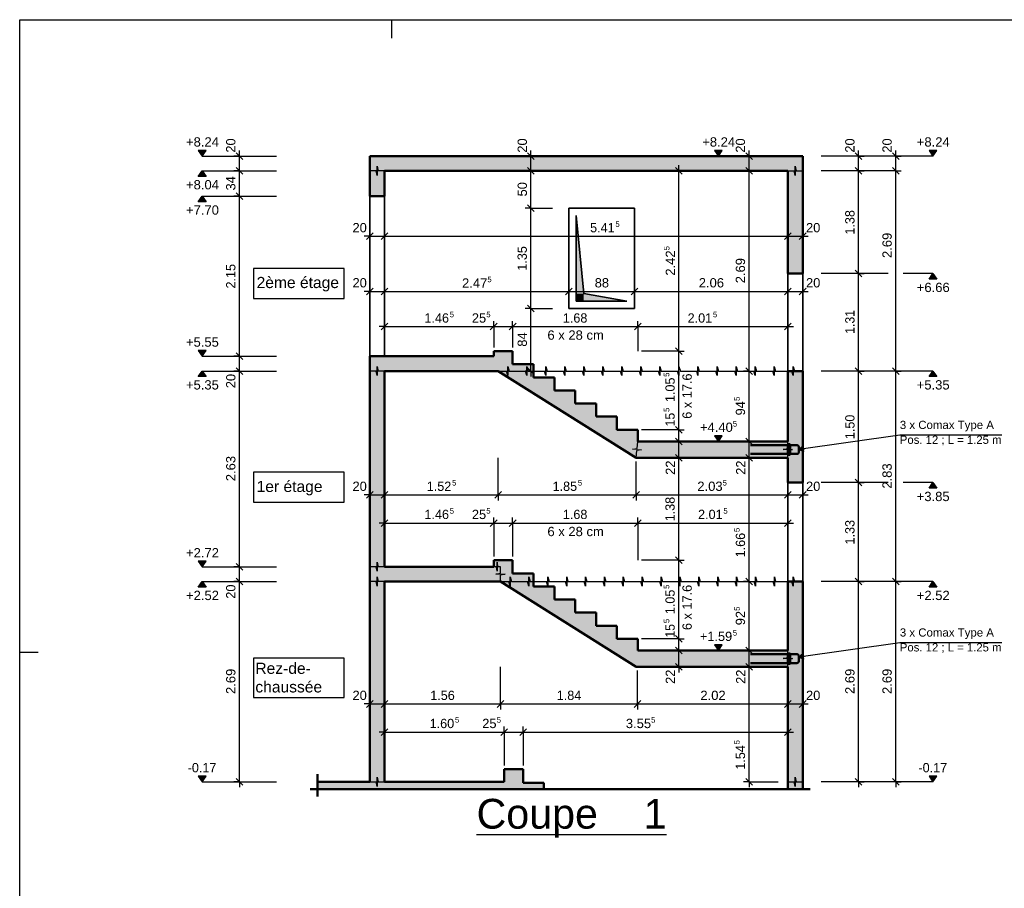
# Model space of a CAD drawing. Header units: centimetres. Extents: x 0 to 47000, y -23350 to 0.
# Tile 2 of 7: x 0 to 13224, y -11675 to 0. Entities that reach past the tile are written whole.
import ezdxf

# ---------------------------------------------------------------- set-up
doc = ezdxf.new("R2010")
doc.units = ezdxf.units.CM
doc.header["$LTSCALE"] = 100
doc.linetypes.add('AUSGEZOGEN', pattern=[0])
for name, color, linetype, lineweight in [('Béton coupé', 117, 'AUSGEZOGEN', 50), ('Béton en vue', 117, 'AUSGEZOGEN', 35), ('Cotations coupes', 7, 'AUSGEZOGEN', 25), ('Joints de bétonnage', 7, 'AUSGEZOGEN', 25), ('Standard', 7, 'AUSGEZOGEN', 13), ('Surface hachurée', 7, 'AUSGEZOGEN', 25), ('Symboles réservations', 117, 'AUSGEZOGEN', 35), ('Texte coupe', 7, 'AUSGEZOGEN', 25), ('Éléments incorporés mur', 5, 'AUSGEZOGEN', 35)]:
    doc.layers.add(name, color=color, linetype=linetype, lineweight=lineweight)
doc.styles.add('ARIAL', font='arial.ttf')

msp = doc.modelspace()

# ---------------------------------------------------------------- hatches: boundary and pattern name
at = {"layer": 'Cotations coupes', "linetype": 'AUSGEZOGEN', "lineweight": 25, "transparency": 33554687}
for color, points in [(7, [(2503, -1757), (2398, -1757), (2451, -1832)]), (7, [(9436, -1757), (9331, -1757), (9384, -1832)]), (7, [(12318, -1757), (12213, -1757), (12266, -1832)]), (7, [(2503, -4447), (2398, -4447), (2451, -4522)]), (7, [(9436, -5592), (9331, -5592), (9384, -5667)]), (5, [(10520, -5734), (10466, -5777), (10530, -5803)]), (7, [(2503, -7277), (2398, -7277), (2451, -7352)]), (7, [(9436, -8402), (9331, -8402), (9384, -8477)]), (5, [(10520, -8524), (10466, -8567), (10530, -8593)]), (7, [(2503, -10167), (2398, -10167), (2451, -10242)]), (7, [(12318, -10167), (12213, -10167), (12266, -10242)])]:
    msp.add_hatch(color=color, dxfattribs=at).paths.add_polyline_path(points)
for points in [[(2503, -2107), (2398, -2107), (2451, -2032)], [(2503, -2447), (2398, -2447), (2451, -2372)], [(12318, -3487), (12213, -3487), (12266, -3412)], [(2503, -4797), (2398, -4797), (2451, -4722)], [(12318, -4797), (12213, -4797), (12266, -4722)], [(12318, -6297), (12213, -6297), (12266, -6222)], [(2503, -7627), (2398, -7627), (2451, -7552)], [(12318, -7627), (12213, -7627), (12266, -7552)]]:
    msp.add_hatch(color=7, dxfattribs=at).paths.add_polyline_path(points, flags=16)
at = {"layer": 'Surface hachurée', "linetype": 'AUSGEZOGEN', "lineweight": 25, "transparency": 33554687}
h = msp.add_hatch(color=91, dxfattribs=at)
h.paths.add_polyline_path([(4701, -2032), (10316, -2032), (10316, -3412), (10516, -3412), (10516, -1832), (4701, -1832)])
h.paths.add_polyline_path([(10516, -4722), (10316, -4722), (10316, -6222), (10516, -6222)])
for points in [[(4701, -2372), (4901, -2372), (4901, -2032), (4701, -2032)], [(8301, -5511), (8021, -5511), (8021, -5335), (7741, -5335), (7741, -5159), (7461, -5159), (7461, -4983), (7181, -4983), (7181, -4807), (6901, -4807), (6901, -4631), (6621, -4631), (6621, -4455), (6366, -4455), (6366, -4522), (4701, -4522), (4701, -4722), (6427, -4722), (8281, -5887), (10316, -5887), (10316, -5667), (8301, -5667)], [(4701, -4722), (4701, -7352), (4901, -7352), (4901, -4722)], [(6366, -7352), (4701, -7352), (4701, -7552), (6459, -7552), (8281, -8697), (10316, -8697), (10316, -8477), (8301, -8477), (8301, -8321), (8021, -8321), (8021, -8145), (7741, -8145), (7741, -7969), (7461, -7969), (7461, -7793), (7181, -7793), (7181, -7617), (6901, -7617), (6901, -7441), (6621, -7441), (6621, -7265), (6366, -7265)], [(4001, -10242), (4001, -10342), (7041, -10342), (7041, -10257), (6761, -10257), (6761, -10075), (6506, -10075), (6506, -10242), (4901, -10242), (4901, -7552), (4701, -7552), (4701, -10242)], [(10316, -7552), (10316, -10342), (10516, -10342), (10516, -7552)]]:
    msp.add_hatch(color=91, dxfattribs=at).paths.add_polyline_path(points)
at = {"layer": 'Symboles réservations', "linetype": 'AUSGEZOGEN', "lineweight": 35, "transparency": 33554687}
for points in [[(7476, -2632), (7476, -3682), (7576, -3682)], [(7576, -3682), (7476, -3682), (7476, -3782), (7576, -3782)], [(7576, -3682), (7576, -3782), (8156, -3782)]]:
    msp.add_hatch(color=7, dxfattribs=at).paths.add_polyline_path(points)

# ---------------------------------------------------------------- linework, layer by layer
at = {"layer": 'Béton coupé', "color": 7, "linetype": 'AUSGEZOGEN', "lineweight": 50, "transparency": 33554687}
for p, q in [((8651, -1832), (4701, -1832)), ((4701, -1832), (4701, -2032)), ((10516, -1832), (8651, -1832)), ((10516, -1832), (10316, -1832)), ((10516, -3412), (10516, -1832)), ((10516, -2032), (10516, -1832)), ((4701, -2032), (4701, -2372)), ((4901, -2032), (8451, -2032)), ((4901, -2372), (4901, -2032)), ((8451, -2032), (10316, -2032)), ((10316, -2032), (10316, -3412)), ((4701, -2372), (4901, -2372)), ((10316, -3412), (10516, -3412)), ((6621, -4455), (6366, -4455)), ((6366, -4455), (6366, -4522)), ((6621, -4631), (6621, -4455)), ((4701, -4522), (4701, -4722)), ((6366, -4522), (4701, -4522)), ((4701, -4722), (4701, -7352)), ((4901, -7352), (4901, -4722)), ((4901, -4722), (6427, -4722)), ((6427, -4722), (8281, -5887)), ((6901, -4631), (6621, -4631)), ((6901, -4807), (6901, -4631)), ((10316, -4722), (10316, -5667)), ((10316, -4722), (10516, -4722)), ((10516, -6222), (10516, -4722)), ((7181, -4807), (6901, -4807)), ((7181, -4983), (7181, -4807)), ((7461, -4983), (7181, -4983)), ((7461, -5159), (7461, -4983)), ((7741, -5159), (7461, -5159)), ((7741, -5335), (7741, -5159)), ((8021, -5335), (7741, -5335)), ((8021, -5511), (8021, -5335)), ((8301, -5511), (8021, -5511)), ((8301, -5667), (8301, -5511)), ((10316, -5667), (8301, -5667)), ((8281, -5887), (10316, -5887)), ((10316, -5887), (10316, -6222)), ((10316, -6222), (10516, -6222)), ((6621, -7265), (6366, -7265)), ((6366, -7265), (6366, -7352)), ((6621, -7441), (6621, -7265)), ((4701, -7352), (4701, -7552)), ((6366, -7352), (4901, -7352)), ((6901, -7441), (6621, -7441)), ((6901, -7617), (6901, -7441)), ((4701, -7552), (4701, -10242)), ((4901, -10242), (4901, -7552)), ((4901, -7552), (6459, -7552)), ((6459, -7552), (8281, -8697)), ((7181, -7617), (6901, -7617)), ((7181, -7793), (7181, -7617)), ((10316, -7552), (10316, -8477)), ((10516, -7552), (10316, -7552)), ((10516, -10242), (10516, -7552)), ((7461, -7793), (7181, -7793)), ((7461, -7969), (7461, -7793)), ((7741, -7969), (7461, -7969)), ((7741, -8145), (7741, -7969)), ((8021, -8145), (7741, -8145)), ((8021, -8321), (8021, -8145)), ((8301, -8321), (8021, -8321)), ((8301, -8477), (8301, -8321)), ((10316, -8477), (8301, -8477)), ((8281, -8697), (10316, -8697)), ((10316, -8697), (10316, -10242)), ((4001, -10142), (4001, -10442)), ((6506, -10075), (6506, -10242)), ((6761, -10075), (6506, -10075)), ((6761, -10257), (6761, -10075)), ((4701, -10242), (4001, -10242)), ((6506, -10242), (4901, -10242)), ((7041, -10257), (6761, -10257)), ((7041, -10342), (7041, -10257)), ((10316, -10242), (10316, -10342)), ((10516, -10342), (10516, -10242)), ((3901, -10342), (10616, -10342)), ((6792, -10492), (6792, -10492)), ((6792, -10492), (6792, -10492))]:
    msp.add_line(p, q, dxfattribs=at)
at = {"layer": 'Béton en vue', "color": 7, "linetype": 'AUSGEZOGEN', "lineweight": 35, "transparency": 33554687}
for p, q in [((4701, -2372), (4701, -4522)), ((4901, -2372), (4901, -4522)), ((8256, -2532), (7376, -2532)), ((7376, -2532), (7376, -3882)), ((8256, -3882), (8256, -2532)), ((10316, -3412), (10316, -4722)), ((10516, -4722), (10516, -3412)), ((7376, -3882), (8256, -3882)), ((10316, -6222), (10316, -7552)), ((10516, -7552), (10516, -6222))]:
    msp.add_line(p, q, dxfattribs=at)
at = {"layer": 'Cotations coupes', "color": 7, "linetype": 'AUSGEZOGEN', "lineweight": 25, "transparency": 33554687}
for p, q in [((2503, -1757), (2398, -1757)), ((2398, -1757), (2451, -1832)), ((2451, -1832), (2503, -1757)), ((2451, -1832), (2951, -1832)), ((2951, -1832), (2876, -1832)), ((2996, -1877), (2906, -1787)), ((2951, -1832), (2951, -1757)), ((2951, -1832), (3026, -1832)), ((2951, -1832), (3451, -1832)), ((2951, -2032), (2951, -1832)), ((6866, -1832), (6791, -1832)), ((6911, -1877), (6821, -1787)), ((6866, -1832), (6866, -1757)), ((6866, -1832), (6941, -1832)), ((6866, -2032), (6866, -1832)), ((9436, -1757), (9331, -1757)), ((9331, -1757), (9384, -1832)), ((9384, -1832), (9436, -1757)), ((9797, -1832), (9722, -1832)), ((9842, -1877), (9752, -1787)), ((9797, -1832), (9797, -1757)), ((9797, -1832), (9872, -1832)), ((9797, -2032), (9797, -1832)), ((11266, -1832), (11191, -1832)), ((11311, -1877), (11221, -1787)), ((11266, -1832), (11266, -1757)), ((11266, -1832), (11341, -1832)), ((11266, -2032), (11266, -1832)), ((11766, -1832), (11691, -1832)), ((11811, -1877), (11721, -1787)), ((11766, -1832), (11766, -1757)), ((11766, -1832), (11841, -1832)), ((11766, -2032), (11766, -1832)), ((12318, -1757), (12213, -1757)), ((12213, -1757), (12266, -1832)), ((12266, -1832), (12318, -1757)), ((8851, -2032), (8851, -1957)), ((2398, -2107), (2451, -2032)), ((2503, -2107), (2398, -2107)), ((2451, -2032), (2503, -2107)), ((2451, -2032), (2951, -2032)), ((2951, -2032), (2876, -2032)), ((2996, -2077), (2906, -1987)), ((2951, -2032), (3026, -2032)), ((2951, -2032), (3451, -2032)), ((2951, -2372), (2951, -2032)), ((6866, -2032), (6791, -2032)), ((6911, -2077), (6821, -1987)), ((6866, -2032), (6941, -2032)), ((6866, -2532), (6866, -2032)), ((8851, -2032), (8776, -2032)), ((8896, -2077), (8806, -1987)), ((8851, -2032), (8926, -2032)), ((8851, -4455), (8851, -2032)), ((9797, -2032), (9722, -2032)), ((9842, -2077), (9752, -1987)), ((9797, -2032), (9872, -2032)), ((9797, -4722), (9797, -2032)), ((11266, -2032), (11191, -2032)), ((11311, -2077), (11221, -1987)), ((11266, -2032), (11341, -2032)), ((11266, -3412), (11266, -2032)), ((11766, -2032), (11691, -2032)), ((11811, -2077), (11721, -1987)), ((11766, -2032), (11841, -2032)), ((11766, -4722), (11766, -2032)), ((2398, -2447), (2451, -2372)), ((2451, -2372), (2503, -2447)), ((2451, -2372), (2951, -2372)), ((2951, -2372), (2876, -2372)), ((2996, -2417), (2906, -2327)), ((2951, -2372), (3026, -2372)), ((2951, -2372), (3451, -2372)), ((2951, -4522), (2951, -2372)), ((2503, -2447), (2398, -2447)), ((6911, -2577), (6821, -2487)), ((6866, -2532), (6791, -2532)), ((6866, -2532), (6941, -2532)), ((6866, -2532), (7156, -2532)), ((6866, -3882), (6866, -2532)), ((4656, -2956), (4746, -2866)), ((4701, -2911), (4701, -2836)), ((4856, -2956), (4946, -2866)), ((4901, -2911), (4901, -2836)), ((10271, -2956), (10361, -2866)), ((10316, -2911), (10316, -2836)), ((10471, -2956), (10561, -2866)), ((10516, -2911), (10516, -2836)), ((4701, -2911), (4626, -2911)), ((4701, -2911), (4701, -2986)), ((4701, -2911), (4901, -2911)), ((4901, -2911), (4901, -2986)), ((4901, -2911), (10316, -2911)), ((10316, -2911), (10316, -2986)), ((10316, -2911), (10516, -2911)), ((10516, -2911), (10516, -2986)), ((10516, -2911), (10591, -2911)), ((11266, -3412), (11191, -3412)), ((11311, -3457), (11221, -3367)), ((11666, -3412), (11266, -3412)), ((11266, -3412), (11341, -3412)), ((11266, -4722), (11266, -3412)), ((12213, -3487), (12266, -3412)), ((12266, -3412), (12318, -3487)), ((12318, -3487), (12213, -3487)), ((4701, -3652), (4626, -3652)), ((4656, -3697), (4746, -3607)), ((4701, -3652), (4701, -3577)), ((4701, -3652), (4701, -3727)), ((4701, -3652), (4901, -3652)), ((4856, -3697), (4946, -3607)), ((4901, -3652), (4901, -3577)), ((4901, -3652), (4901, -3727)), ((4901, -3652), (7376, -3652)), ((7331, -3697), (7421, -3607)), ((7376, -3652), (7376, -3577)), ((7376, -3652), (7376, -3727)), ((7376, -3652), (8256, -3652)), ((8211, -3697), (8301, -3607)), ((8256, -3652), (8256, -3577)), ((8256, -3652), (8256, -3727)), ((8256, -3652), (10316, -3652)), ((10271, -3697), (10361, -3607)), ((10316, -3652), (10316, -3577)), ((10316, -3652), (10316, -3727)), ((10316, -3652), (10516, -3652)), ((10471, -3697), (10561, -3607)), ((10516, -3652), (10516, -3577)), ((10516, -3652), (10516, -3727)), ((10516, -3652), (10591, -3652)), ((6866, -3882), (6791, -3882)), ((6911, -3927), (6821, -3837)), ((6866, -3882), (6941, -3882)), ((6866, -3882), (7156, -3882)), ((6866, -4722), (6866, -3882)), ((4856, -4170), (4946, -4080)), ((4901, -4125), (4901, -4050)), ((6321, -4170), (6411, -4080)), ((6366, -4125), (6366, -4050)), ((6576, -4170), (6666, -4080)), ((6621, -4125), (6621, -4050)), ((8256, -4170), (8346, -4080)), ((8301, -4125), (8301, -4050)), ((10271, -4170), (10361, -4080)), ((10316, -4125), (10316, -4050)), ((4901, -4125), (4826, -4125)), ((4901, -4125), (4901, -4200)), ((4901, -4125), (4901, -4455)), ((6366, -4125), (6366, -4200)), ((6366, -4125), (6621, -4125)), ((6621, -4125), (6621, -4200)), ((6621, -4125), (8301, -4125)), ((8301, -4125), (8301, -4200)), ((8301, -4125), (8301, -4455)), ((8301, -4125), (10316, -4125)), ((10316, -4125), (10316, -4200)), ((10316, -4125), (10316, -4675)), ((10316, -4125), (10391, -4125)), ((2503, -4447), (2398, -4447)), ((2398, -4447), (2451, -4522)), ((2451, -4522), (2503, -4447)), ((2996, -4567), (2906, -4477)), ((8851, -4455), (8776, -4455)), ((8896, -4500), (8806, -4410)), ((8851, -4455), (8926, -4455)), ((8851, -5511), (8851, -4455)), ((2451, -4522), (2951, -4522)), ((2951, -4522), (2876, -4522)), ((2951, -4522), (3026, -4522)), ((2951, -4522), (3451, -4522)), ((2951, -4722), (2951, -4522)), ((2398, -4797), (2451, -4722)), ((2451, -4722), (2503, -4797)), ((2451, -4722), (2951, -4722)), ((2951, -4722), (2876, -4722)), ((2996, -4767), (2906, -4677)), ((2951, -4722), (3026, -4722)), ((2951, -4722), (3451, -4722)), ((2951, -7352), (2951, -4722)), ((6866, -4722), (6791, -4722)), ((6911, -4767), (6821, -4677)), ((6866, -4722), (6941, -4722)), ((6866, -4722), (6866, -4797)), ((9797, -4722), (9722, -4722)), ((9842, -4767), (9752, -4677)), ((9797, -4722), (9872, -4722)), ((9797, -4722), (10187, -4722)), ((9797, -5667), (9797, -4722)), ((11266, -4722), (11191, -4722)), ((11311, -4767), (11221, -4677)), ((11666, -4722), (11266, -4722)), ((11266, -4722), (11341, -4722)), ((11266, -6222), (11266, -4722)), ((11766, -4722), (11691, -4722)), ((11811, -4767), (11721, -4677)), ((11766, -4722), (11841, -4722)), ((11766, -7552), (11766, -4722)), ((12213, -4797), (12266, -4722)), ((12266, -4722), (12318, -4797)), ((2503, -4797), (2398, -4797)), ((12318, -4797), (12213, -4797)), ((8851, -5511), (8776, -5511)), ((8896, -5556), (8806, -5466)), ((8851, -5511), (8926, -5511)), ((8851, -5667), (8851, -5511)), ((8851, -5667), (8776, -5667)), ((8896, -5712), (8806, -5622)), ((8851, -5667), (8926, -5667)), ((8851, -5887), (8851, -5667)), ((9436, -5592), (9331, -5592)), ((9331, -5592), (9384, -5667)), ((9384, -5667), (9436, -5592)), ((9797, -5667), (9722, -5667)), ((9842, -5712), (9752, -5622)), ((9797, -5667), (9872, -5667)), ((9797, -5667), (10187, -5667)), ((9797, -5887), (9797, -5667)), ((8851, -5887), (8776, -5887)), ((8896, -5932), (8806, -5842)), ((8851, -5887), (8926, -5887)), ((8851, -7265), (8851, -5887)), ((9797, -5887), (9722, -5887)), ((9842, -5932), (9752, -5842)), ((9797, -5887), (9872, -5887)), ((9797, -5887), (10187, -5887)), ((9797, -7552), (9797, -5887)), ((11311, -6267), (11221, -6177)), ((4656, -6432), (4746, -6342)), ((4701, -6387), (4701, -6312)), ((4856, -6432), (4946, -6342)), ((4901, -6387), (4901, -6312)), ((6382, -6432), (6472, -6342)), ((6427, -6387), (6427, -6312)), ((8236, -6432), (8326, -6342)), ((8281, -6387), (8281, -6312)), ((10271, -6432), (10361, -6342)), ((10316, -6387), (10316, -6312)), ((10471, -6432), (10561, -6342)), ((10516, -6387), (10516, -6312)), ((11266, -6222), (11191, -6222)), ((11666, -6222), (11266, -6222)), ((11266, -6222), (11341, -6222)), ((11266, -7552), (11266, -6222)), ((12213, -6297), (12266, -6222)), ((12318, -6297), (12213, -6297)), ((12266, -6222), (12318, -6297)), ((4701, -6387), (4626, -6387)), ((4701, -6387), (4701, -6462)), ((4701, -6387), (4901, -6387)), ((4901, -6387), (4901, -6462)), ((4901, -6387), (6427, -6387)), ((6427, -6387), (6427, -6462)), ((6427, -6387), (8281, -6387)), ((8281, -6387), (8281, -6462)), ((8281, -6387), (10316, -6387)), ((10316, -6387), (10316, -6462)), ((10316, -6387), (10516, -6387)), ((10516, -6387), (10516, -6462)), ((10516, -6387), (10591, -6387)), ((4856, -6810), (4946, -6720)), ((4901, -6765), (4901, -6690)), ((6321, -6810), (6411, -6720)), ((6366, -6765), (6366, -6690)), ((6576, -6810), (6666, -6720)), ((6621, -6765), (6621, -6690)), ((8256, -6810), (8346, -6720)), ((8301, -6765), (8301, -6690)), ((10271, -6810), (10361, -6720)), ((10316, -6765), (10316, -6690)), ((4901, -6765), (4826, -6765)), ((4901, -6765), (4901, -6840)), ((4901, -6765), (4901, -7265)), ((6366, -6765), (6366, -6840)), ((6366, -6765), (6621, -6765)), ((6621, -6765), (6621, -6840)), ((6621, -6765), (8301, -6765)), ((8301, -6765), (8301, -6840)), ((8301, -6765), (8301, -7265)), ((8301, -6765), (10316, -6765)), ((10316, -6765), (10316, -6840)), ((10316, -6765), (10316, -7265)), ((10316, -6765), (10391, -6765)), ((8851, -7265), (8776, -7265)), ((8896, -7310), (8806, -7220)), ((8851, -7265), (8926, -7265)), ((2503, -7277), (2398, -7277)), ((2398, -7277), (2451, -7352)), ((2451, -7352), (2503, -7277)), ((2451, -7352), (2951, -7352)), ((2951, -7352), (2876, -7352)), ((2996, -7397), (2906, -7307)), ((2951, -7352), (3026, -7352)), ((2951, -7352), (3451, -7352)), ((2951, -7552), (2951, -7352)), ((2996, -7597), (2906, -7507)), ((9842, -7597), (9752, -7507)), ((11311, -7597), (11221, -7507)), ((11811, -7597), (11721, -7507)), ((2398, -7627), (2451, -7552)), ((2503, -7627), (2398, -7627)), ((2451, -7552), (2503, -7627)), ((2451, -7552), (2951, -7552)), ((2951, -7552), (2876, -7552)), ((2951, -7552), (3026, -7552)), ((2951, -7552), (3451, -7552)), ((2951, -10242), (2951, -7552)), ((9797, -7552), (9722, -7552)), ((9797, -7552), (9872, -7552)), ((9797, -7552), (10187, -7552)), ((9797, -8477), (9797, -7552)), ((11266, -7552), (11191, -7552)), ((11666, -7552), (11266, -7552)), ((11266, -7552), (11341, -7552)), ((11266, -10242), (11266, -7552)), ((11766, -7552), (11691, -7552)), ((11766, -7552), (11841, -7552)), ((11766, -10242), (11766, -7552)), ((12213, -7627), (12266, -7552)), ((12318, -7627), (12213, -7627)), ((12266, -7552), (12318, -7627)), ((8851, -8321), (8776, -8321)), ((8896, -8366), (8806, -8276)), ((8851, -8321), (8926, -8321)), ((8851, -8477), (8851, -8321)), ((8896, -8522), (8806, -8432)), ((9436, -8402), (9331, -8402)), ((9331, -8402), (9384, -8477)), ((9384, -8477), (9436, -8402)), ((9842, -8522), (9752, -8432)), ((8851, -8477), (8776, -8477)), ((8851, -8477), (8926, -8477)), ((8851, -8697), (8851, -8477)), ((9384, -8477), (8884, -8477)), ((9797, -8477), (9722, -8477)), ((9797, -8477), (9872, -8477)), ((9797, -8477), (10187, -8477)), ((9797, -8697), (9797, -8477)), ((8851, -8697), (8776, -8697)), ((8896, -8742), (8806, -8652)), ((8851, -8697), (8926, -8697)), ((8851, -8697), (8851, -8772)), ((9797, -8697), (9722, -8697)), ((9842, -8742), (9752, -8652)), ((9797, -8697), (9872, -8697)), ((9797, -8697), (10187, -8697)), ((9797, -10242), (9797, -8697)), ((4701, -9197), (4701, -9122)), ((4901, -9197), (4901, -9122)), ((6459, -9197), (6459, -9122)), ((8298, -9197), (8298, -9122)), ((10316, -9197), (10316, -9122)), ((10516, -9197), (10516, -9122)), ((4701, -9197), (4626, -9197)), ((4656, -9242), (4746, -9152)), ((4701, -9197), (4701, -9272)), ((4701, -9197), (4901, -9197)), ((4856, -9242), (4946, -9152)), ((4901, -9197), (4901, -9272)), ((4901, -9197), (6459, -9197)), ((6414, -9242), (6504, -9152)), ((6459, -9197), (6459, -9272)), ((6459, -9197), (8298, -9197)), ((8253, -9242), (8343, -9152)), ((8298, -9197), (8298, -9272)), ((8298, -9197), (10316, -9197)), ((10271, -9242), (10361, -9152)), ((10316, -9197), (10316, -9272)), ((10316, -9197), (10516, -9197)), ((10471, -9242), (10561, -9152)), ((10516, -9197), (10516, -9272)), ((10516, -9197), (10591, -9197)), ((4901, -9575), (4901, -9500)), ((6506, -9575), (6506, -9500)), ((6761, -9575), (6761, -9500)), ((10316, -9575), (10316, -9500)), ((4901, -9575), (4826, -9575)), ((4856, -9620), (4946, -9530)), ((4901, -9575), (4901, -9650)), ((4901, -9575), (4901, -10075)), ((4901, -9575), (6506, -9575)), ((6461, -9620), (6551, -9530)), ((6506, -9575), (6506, -9650)), ((6506, -9575), (6506, -10025)), ((6506, -9575), (6761, -9575)), ((6716, -9620), (6806, -9530)), ((6761, -9575), (6761, -9650)), ((6761, -9575), (6761, -10025)), ((6761, -9575), (10316, -9575)), ((10271, -9620), (10361, -9530)), ((10316, -9575), (10316, -9650)), ((10316, -9575), (10316, -10075)), ((10316, -9575), (10391, -9575)), ((2503, -10167), (2398, -10167)), ((2398, -10167), (2451, -10242)), ((2451, -10242), (2503, -10167)), ((12318, -10167), (12213, -10167)), ((12213, -10167), (12266, -10242)), ((12266, -10242), (12318, -10167)), ((2451, -10242), (2951, -10242)), ((2951, -10242), (2876, -10242)), ((2996, -10287), (2906, -10197)), ((2951, -10242), (3026, -10242)), ((2951, -10242), (3451, -10242)), ((2951, -10242), (2951, -10317)), ((9797, -10242), (9722, -10242)), ((9842, -10287), (9752, -10197)), ((9797, -10242), (9872, -10242)), ((9797, -10242), (10187, -10242)), ((9797, -10242), (9797, -10317)), ((11266, -10242), (10766, -10242)), ((11266, -10242), (11191, -10242)), ((11311, -10287), (11221, -10197)), ((11266, -10242), (11341, -10242)), ((11266, -10242), (11266, -10317)), ((11766, -10242), (11266, -10242)), ((11766, -10242), (11691, -10242)), ((11811, -10287), (11721, -10197)), ((12266, -10242), (11766, -10242)), ((11766, -10242), (11841, -10242)), ((11766, -10242), (11766, -10317))]:
    msp.add_line(p, q, dxfattribs=at)
at = {"layer": 'Cotations coupes', "color": 5, "linetype": 'AUSGEZOGEN', "lineweight": 25, "transparency": 33554687}
for p, q in [((11823, -5585), (10466, -5777)), ((13193, -5585), (11823, -5585)), ((10520, -5734), (10466, -5777)), ((10466, -5777), (10530, -5803)), ((10530, -5803), (10520, -5734)), ((10525, -5768), (10540, -5766)), ((11823, -8375), (10466, -8567)), ((13193, -8375), (11823, -8375)), ((10520, -8524), (10466, -8567)), ((10466, -8567), (10530, -8593)), ((10530, -8593), (10520, -8524)), ((10525, -8558), (10540, -8556))]:
    msp.add_line(p, q, dxfattribs=at)
at = {"layer": 'Cotations coupes', "color": 7, "linetype": 'AUSGEZOGEN', "lineweight": 25, "transparency": 33554687}
for points in [[(9797, -1832), (9765, -1832), (9765, -1832), (8777, -1832)], [(9384, -1832), (9148, -1832), (9148, -1832), (8884, -1832)], [(11266, -1832), (11235, -1832), (11235, -1832), (10766, -1832)], [(11766, -1832), (11735, -1832), (11735, -1832), (11266, -1832)], [(12266, -1832), (12031, -1832), (12031, -1832), (11766, -1832)], [(9797, -2032), (9765, -2032), (9765, -2032), (8777, -2032)], [(10316, -3652), (10316, -3621), (10316, -3621), (10316, -2032)], [(10516, -3652), (10516, -3621), (10516, -3621), (10516, -2032)], [(11266, -2032), (11235, -2032), (11235, -2032), (10766, -2032)], [(11766, -2032), (11735, -2032), (11735, -2032), (11266, -2032)], [(4701, -3652), (4701, -3621), (4701, -3621), (4701, -3621), (4701, -3621), (4701, -3621), (4701, -3621), (4701, -3619), (4701, -3619), (4701, -3292)], [(4901, -3652), (4901, -3621), (4901, -3621), (4901, -3621), (4901, -3621), (4901, -3621), (4901, -3621), (4901, -3618), (4901, -3618), (4901, -3292)], [(3141, -3747), (4358, -3747), (4358, -3344), (3141, -3344), (3141, -3747)], [(11266, -3412), (11235, -3412), (11235, -3412), (11235, -3412), (11235, -3412), (10766, -3412)], [(12266, -3412), (12035, -3412), (12035, -3412), (11866, -3412)], [(4901, -4125), (5723, -4125), (5723, -4125), (6366, -4125)], [(6366, -4125), (6366, -4222), (6366, -4222), (6366, -4405)], [(6621, -4125), (6621, -4259), (6621, -4259), (6621, -4405)], [(8851, -4455), (8813, -4455), (8813, -4455), (8351, -4455)], [(11266, -4722), (11235, -4722), (11235, -4722), (11235, -4722), (11235, -4722), (11235, -4722), (11235, -4722), (10766, -4722)], [(11766, -4722), (11735, -4722), (11735, -4722), (11735, -4722), (11735, -4722), (11266, -4722)], [(12266, -4722), (12038, -4722), (12038, -4722), (12034, -4722), (12034, -4722), (11766, -4722)], [(8851, -5511), (8815, -5511), (8815, -5511), (8813, -5511), (8813, -5511), (8812, -5511), (8812, -5511), (8351, -5511)], [(8851, -5667), (8815, -5667), (8815, -5667), (8813, -5667), (8813, -5667), (8812, -5667), (8812, -5667), (8351, -5667)], [(9384, -5667), (9134, -5667), (9134, -5667), (9124, -5667), (9124, -5667), (8884, -5667)], [(4701, -6387), (4701, -6356), (4701, -6356), (4701, -6355), (4701, -6355), (4701, -6355), (4701, -6355), (4701, -6354), (4701, -6354), (4701, -5887)], [(4901, -6387), (4901, -6356), (4901, -6356), (4901, -6355), (4901, -6355), (4901, -6354), (4901, -6354), (4901, -6352), (4901, -6352), (4901, -5887)], [(6427, -6387), (6427, -6356), (6427, -6356), (6427, -6352), (6427, -6352), (6427, -6350), (6427, -6350), (6427, -5887)], [(8281, -6387), (8281, -6356), (8281, -6356), (8281, -6349), (8281, -6349), (8281, -5937)], [(8851, -5887), (8815, -5887), (8815, -5887), (8814, -5887), (8814, -5887), (8813, -5887), (8813, -5887), (8351, -5887)], [(10316, -6387), (10316, -6356), (10316, -6356), (10316, -5887)], [(10516, -6387), (10516, -6356), (10516, -6356), (10516, -5887)], [(3141, -6484), (4358, -6484), (4358, -6081), (3141, -6081), (3141, -6484)], [(11266, -6222), (11235, -6222), (11235, -6222), (11235, -6222), (11235, -6222), (11235, -6222), (11235, -6222), (11235, -6222), (11235, -6222), (10766, -6222)], [(12266, -6222), (12042, -6222), (12042, -6222), (12039, -6222), (12039, -6222), (12035, -6222), (12035, -6222), (11866, -6222)], [(4901, -6765), (5723, -6765), (5723, -6765), (6366, -6765)], [(6366, -6765), (6366, -6862), (6366, -6862), (6366, -7215)], [(6621, -6765), (6621, -6899), (6621, -6899), (6621, -7215)], [(8851, -7265), (8820, -7265), (8820, -7265), (8820, -7265), (8820, -7265), (8817, -7265), (8817, -7265), (8816, -7265), (8816, -7265), (8816, -7265), (8816, -7265), (8351, -7265)], [(8851, -8321), (8851, -8311), (8851, -8311), (8851, -7265)], [(11266, -7552), (11235, -7552), (11235, -7552), (11235, -7552), (11235, -7552), (11235, -7552), (11235, -7552), (11235, -7552), (11235, -7552), (11235, -7552), (11235, -7552), (10766, -7552)], [(11766, -7552), (11735, -7552), (11735, -7552), (11735, -7552), (11735, -7552), (11735, -7552), (11735, -7552), (11266, -7552)], [(12266, -7552), (12045, -7552), (12045, -7552), (12043, -7552), (12043, -7552), (12041, -7552), (12041, -7552), (12036, -7552), (12036, -7552), (11766, -7552)], [(8851, -8321), (8820, -8321), (8820, -8321), (8820, -8321), (8820, -8321), (8819, -8321), (8819, -8321), (8818, -8321), (8818, -8321), (8818, -8321), (8818, -8321), (8815, -8321), (8815, -8321), (8812, -8321), (8812, -8321), (8351, -8321)], [(3141, -9108), (4358, -9108), (4358, -8582), (3141, -8582), (3141, -9108)], [(8851, -8477), (8850, -8477), (8850, -8477), (8820, -8477), (8820, -8477), (8820, -8477), (8820, -8477), (8819, -8477), (8819, -8477), (8819, -8477), (8819, -8477), (8819, -8477), (8819, -8477), (8816, -8477), (8816, -8477), (8814, -8477), (8814, -8477), (8414, -8477), (8414, -8477), (8351, -8477)], [(4701, -9197), (4701, -9166), (4701, -9166), (4701, -9166), (4701, -9166), (4701, -9166), (4701, -9166), (4701, -9166), (4701, -9166), (4701, -8697)], [(4901, -9197), (4901, -9166), (4901, -9166), (4901, -9166), (4901, -9166), (4901, -9166), (4901, -9166), (4901, -9166), (4901, -9166), (4901, -8697)], [(6459, -9197), (6459, -9166), (6459, -9166), (6459, -9166), (6459, -9166), (6459, -9166), (6459, -9166), (6459, -8697)], [(10316, -9197), (10316, -9166), (10316, -9166), (10316, -8697)], [(10516, -9197), (10516, -9166), (10516, -9166), (10516, -8697)], [(8298, -9197), (8298, -9166), (8298, -9166), (8298, -9166), (8298, -9166), (8298, -8747)]]:
    msp.add_lwpolyline(points, dxfattribs=at)
at = {"layer": 'Joints de bétonnage', "color": 7, "linetype": 'AUSGEZOGEN', "lineweight": 25, "transparency": 33554687}
for p, q in [((4801, -2032), (4801, -1969)), ((4801, -1969), (4815, -2032)), ((10416, -2032), (10416, -1969)), ((10416, -1969), (10430, -2032)), ((4787, -2032), (4701, -2032)), ((4801, -2094), (4787, -2032)), ((4801, -2032), (4801, -2094)), ((4901, -2032), (4815, -2032)), ((10316, -2032), (10402, -2032)), ((10416, -2094), (10402, -2032)), ((10416, -2032), (10416, -2094)), ((10430, -2032), (10516, -2032)), ((4787, -4722), (4701, -4722)), ((4801, -4784), (4787, -4722)), ((4801, -4722), (4801, -4659)), ((4801, -4659), (4815, -4722)), ((4801, -4722), (4801, -4784)), ((4901, -4722), (4815, -4722)), ((6427, -4722), (6537, -4722)), ((6555, -4784), (6537, -4722)), ((6555, -4722), (6555, -4659)), ((6555, -4659), (6573, -4722)), ((6555, -4722), (6555, -4784)), ((6573, -4722), (6683, -4722)), ((6683, -4722), (6793, -4722)), ((6811, -4784), (6793, -4722)), ((6811, -4722), (6811, -4659)), ((6811, -4659), (6829, -4722)), ((6811, -4722), (6811, -4784)), ((6829, -4722), (6938, -4722)), ((6938, -4722), (7048, -4722)), ((7066, -4784), (7048, -4722)), ((7066, -4722), (7066, -4659)), ((7066, -4659), (7084, -4722)), ((7066, -4722), (7066, -4784)), ((7084, -4722), (7194, -4722)), ((7194, -4722), (7304, -4722)), ((7322, -4784), (7304, -4722)), ((7322, -4722), (7322, -4659)), ((7322, -4659), (7340, -4722)), ((7322, -4722), (7322, -4784)), ((7340, -4722), (7449, -4722)), ((7449, -4722), (7559, -4722)), ((7577, -4784), (7559, -4722)), ((7577, -4722), (7577, -4659)), ((7577, -4659), (7595, -4722)), ((7577, -4722), (7577, -4784)), ((7595, -4722), (7705, -4722)), ((7705, -4722), (7815, -4722)), ((7833, -4784), (7815, -4722)), ((7833, -4722), (7833, -4659)), ((7833, -4659), (7851, -4722)), ((7833, -4722), (7833, -4784)), ((7851, -4722), (7961, -4722)), ((7961, -4722), (8070, -4722)), ((8088, -4784), (8070, -4722)), ((8088, -4722), (8088, -4659)), ((8088, -4659), (8106, -4722)), ((8088, -4722), (8088, -4784)), ((8106, -4722), (8216, -4722)), ((8216, -4722), (8326, -4722)), ((8344, -4784), (8326, -4722)), ((8344, -4722), (8344, -4659)), ((8344, -4659), (8362, -4722)), ((8344, -4722), (8344, -4784)), ((8362, -4722), (8472, -4722)), ((8472, -4722), (8581, -4722)), ((8599, -4784), (8581, -4722)), ((8599, -4722), (8599, -4659)), ((8599, -4659), (8617, -4722)), ((8599, -4722), (8599, -4784)), ((8617, -4722), (8727, -4722)), ((8727, -4722), (8837, -4722)), ((8855, -4784), (8837, -4722)), ((8855, -4722), (8855, -4659)), ((8855, -4659), (8873, -4722)), ((8855, -4722), (8855, -4784)), ((8873, -4722), (8983, -4722)), ((8983, -4722), (9093, -4722)), ((9110, -4784), (9093, -4722)), ((9110, -4722), (9110, -4659)), ((9110, -4659), (9128, -4722)), ((9110, -4722), (9110, -4784)), ((9128, -4722), (9238, -4722)), ((9238, -4722), (9348, -4722)), ((9366, -4784), (9348, -4722)), ((9366, -4722), (9366, -4659)), ((9366, -4659), (9384, -4722)), ((9366, -4722), (9366, -4784)), ((9384, -4722), (9494, -4722)), ((9494, -4722), (9604, -4722)), ((9621, -4784), (9604, -4722)), ((9621, -4722), (9621, -4659)), ((9621, -4659), (9639, -4722)), ((9621, -4722), (9621, -4784)), ((9639, -4722), (9749, -4722)), ((9749, -4722), (9859, -4722)), ((9877, -4784), (9859, -4722)), ((9877, -4722), (9877, -4659)), ((9877, -4659), (9895, -4722)), ((9877, -4722), (9877, -4784)), ((9895, -4722), (10005, -4722)), ((10005, -4722), (10115, -4722)), ((10133, -4784), (10115, -4722)), ((10133, -4722), (10133, -4659)), ((10133, -4659), (10150, -4722)), ((10133, -4722), (10133, -4784)), ((10150, -4722), (10260, -4722)), ((10260, -4722), (10370, -4722)), ((10388, -4784), (10370, -4722)), ((10388, -4722), (10388, -4659)), ((10388, -4659), (10406, -4722)), ((10388, -4722), (10388, -4784)), ((10406, -4722), (10516, -4722)), ((8292, -5761), (8301, -5667)), ((8301, -5667), (8301, -5667)), ((10316, -5761), (10316, -5667)), ((8229, -5771), (8292, -5761)), ((8291, -5777), (8229, -5771)), ((8281, -5887), (8289, -5792)), ((8353, -5783), (8289, -5792)), ((8291, -5777), (8353, -5783)), ((10253, -5777), (10316, -5761)), ((10316, -5777), (10253, -5777)), ((10316, -5777), (10378, -5777)), ((10378, -5777), (10316, -5792)), ((10316, -5887), (10316, -5792)), ((4787, -7352), (4701, -7352)), ((4801, -7414), (4787, -7352)), ((4801, -7352), (4801, -7289)), ((4801, -7289), (4815, -7352)), ((4801, -7352), (4801, -7414)), ((4901, -7352), (4815, -7352)), ((6406, -7352), (6366, -7352)), ((6412, -7414), (6406, -7352)), ((6412, -7352), (6412, -7289)), ((6412, -7289), (6419, -7352)), ((6412, -7352), (6412, -7414)), ((6459, -7352), (6419, -7352)), ((6459, -7438), (6459, -7352)), ((4801, -7552), (4801, -7489)), ((4801, -7489), (4815, -7552)), ((6397, -7452), (6459, -7438)), ((6459, -7452), (6397, -7452)), ((6459, -7452), (6522, -7452)), ((6522, -7452), (6459, -7466)), ((6459, -7552), (6459, -7466)), ((6586, -7552), (6586, -7489)), ((6586, -7489), (6604, -7552)), ((6839, -7552), (6839, -7489)), ((6839, -7489), (6857, -7552)), ((7093, -7552), (7093, -7489)), ((7093, -7489), (7111, -7552)), ((7347, -7552), (7347, -7489)), ((7347, -7489), (7364, -7552)), ((7600, -7552), (7600, -7489)), ((7600, -7489), (7618, -7552)), ((7854, -7552), (7854, -7489)), ((7854, -7489), (7871, -7552)), ((8107, -7552), (8107, -7489)), ((8107, -7489), (8125, -7552)), ((8361, -7552), (8361, -7489)), ((8361, -7489), (8378, -7552)), ((8614, -7552), (8614, -7489)), ((8614, -7489), (8632, -7552)), ((8868, -7552), (8868, -7489)), ((8868, -7489), (8886, -7552)), ((9121, -7552), (9121, -7489)), ((9121, -7489), (9139, -7552)), ((9375, -7552), (9375, -7489)), ((9375, -7489), (9393, -7552)), ((9628, -7552), (9628, -7489)), ((9628, -7489), (9646, -7552)), ((9882, -7552), (9882, -7489)), ((9882, -7489), (9900, -7552)), ((10136, -7552), (10136, -7489)), ((10136, -7489), (10153, -7552)), ((10389, -7552), (10389, -7489)), ((10389, -7489), (10407, -7552)), ((4787, -7552), (4701, -7552)), ((4801, -7614), (4787, -7552)), ((4801, -7552), (4801, -7614)), ((4901, -7552), (4815, -7552)), ((6459, -7552), (6568, -7552)), ((6586, -7614), (6568, -7552)), ((6586, -7552), (6586, -7614)), ((6604, -7552), (6713, -7552)), ((6713, -7552), (6822, -7552)), ((6839, -7614), (6822, -7552)), ((6839, -7552), (6839, -7614)), ((6857, -7552), (6966, -7552)), ((6966, -7552), (7075, -7552)), ((7093, -7614), (7075, -7552)), ((7093, -7552), (7093, -7614)), ((7111, -7552), (7220, -7552)), ((7220, -7552), (7329, -7552)), ((7347, -7614), (7329, -7552)), ((7347, -7552), (7347, -7614)), ((7364, -7552), (7473, -7552)), ((7473, -7552), (7582, -7552)), ((7600, -7614), (7582, -7552)), ((7600, -7552), (7600, -7614)), ((7618, -7552), (7727, -7552)), ((7727, -7552), (7836, -7552)), ((7854, -7614), (7836, -7552)), ((7854, -7552), (7854, -7614)), ((7871, -7552), (7980, -7552)), ((7980, -7552), (8089, -7552)), ((8107, -7614), (8089, -7552)), ((8107, -7552), (8107, -7614)), ((8125, -7552), (8234, -7552)), ((8234, -7552), (8343, -7552)), ((8361, -7614), (8343, -7552)), ((8361, -7552), (8361, -7614)), ((8378, -7552), (8487, -7552)), ((8487, -7552), (8597, -7552)), ((8614, -7614), (8597, -7552)), ((8614, -7552), (8614, -7614)), ((8632, -7552), (8741, -7552)), ((8741, -7552), (8850, -7552)), ((8868, -7614), (8850, -7552)), ((8868, -7552), (8868, -7614)), ((8886, -7552), (8995, -7552)), ((8995, -7552), (9104, -7552)), ((9121, -7614), (9104, -7552)), ((9121, -7552), (9121, -7614)), ((9139, -7552), (9248, -7552)), ((9248, -7552), (9357, -7552)), ((9375, -7614), (9357, -7552)), ((9375, -7552), (9375, -7614)), ((9393, -7552), (9502, -7552)), ((9502, -7552), (9611, -7552)), ((9628, -7614), (9611, -7552)), ((9628, -7552), (9628, -7614)), ((9646, -7552), (9755, -7552)), ((9755, -7552), (9864, -7552)), ((9882, -7614), (9864, -7552)), ((9882, -7552), (9882, -7614)), ((9900, -7552), (10009, -7552)), ((10009, -7552), (10118, -7552)), ((10136, -7614), (10118, -7552)), ((10136, -7552), (10136, -7614)), ((10153, -7552), (10262, -7552)), ((10262, -7552), (10371, -7552)), ((10389, -7614), (10371, -7552)), ((10389, -7552), (10389, -7614)), ((10407, -7552), (10516, -7552)), ((10253, -8587), (10316, -8571)), ((10316, -8587), (10253, -8587)), ((10316, -8571), (10316, -8477)), ((10316, -8587), (10378, -8587)), ((10378, -8587), (10316, -8602)), ((10316, -8697), (10316, -8602)), ((4801, -10242), (4801, -10179)), ((4801, -10179), (4815, -10242)), ((10416, -10242), (10416, -10179)), ((10416, -10179), (10430, -10242)), ((4701, -10242), (4787, -10242)), ((4801, -10304), (4787, -10242)), ((4801, -10242), (4801, -10304)), ((4815, -10242), (4901, -10242)), ((10316, -10242), (10402, -10242)), ((10416, -10304), (10402, -10242)), ((10416, -10242), (10416, -10304)), ((10430, -10242), (10516, -10242))]:
    msp.add_line(p, q, dxfattribs=at)
at = {"layer": 'Standard', "color": 7, "linetype": 'AUSGEZOGEN', "lineweight": 25, "transparency": 33554687}
for p, q in [((0, -250), (0, 0)), ((5000, -250), (5000, 0)), ((0, -8500), (250, -8500))]:
    msp.add_line(p, q, dxfattribs=at)
msp.add_lwpolyline([(47000, -23350), (0, -23350), (0, 0), (47000, 0), (47000, -23350)], close=True, dxfattribs=at)
at = {"layer": 'Symboles réservations', "color": 7, "linetype": 'AUSGEZOGEN', "lineweight": 35, "transparency": 33554687}
for p, q in [((7376, -2532), (7376, -3882)), ((8256, -2532), (7376, -2532)), ((7476, -2632), (7576, -3682)), ((7476, -3782), (7476, -2632)), ((8256, -3882), (8256, -2532)), ((7576, -3682), (8156, -3782)), ((8156, -3782), (7476, -3782)), ((7376, -3882), (8256, -3882))]:
    msp.add_line(p, q, dxfattribs=at)
at = {"layer": 'Éléments incorporés mur', "color": 5, "linetype": 'AUSGEZOGEN', "lineweight": 50, "transparency": 33554687}
for p, q in [((10346, -5717), (9816, -5717)), ((10316, -5707), (10346, -5707)), ((10316, -5707), (10316, -5847)), ((10346, -5707), (10346, -5847)), ((10346, -5717), (10436, -5717)), ((10466, -5747), (10466, -5807)), ((10346, -5837), (9816, -5837)), ((10316, -5847), (10346, -5847)), ((10346, -5837), (10436, -5837)), ((10346, -8527), (9816, -8527)), ((10316, -8517), (10346, -8517)), ((10316, -8517), (10316, -8657)), ((10346, -8517), (10346, -8657)), ((10346, -8527), (10436, -8527)), ((10466, -8557), (10466, -8617)), ((10346, -8647), (9816, -8647)), ((10316, -8657), (10346, -8657)), ((10346, -8647), (10436, -8647))]:
    msp.add_line(p, q, dxfattribs=at)
for centre, start, end in [((10436, -5747), 0, 90), ((10436, -5807), 270, 0), ((10436, -8557), 0, 90), ((10436, -8617), 270, 0)]:
    msp.add_arc(centre, 30, start, end, dxfattribs=at)

# ---------------------------------------------------------------- texts
at = {"layer": 'Cotations coupes', "color": 7, "linetype": 'AUSGEZOGEN', "lineweight": 25, "transparency": 33554687, "attachment_point": 7, "style": 'ARIAL'}
for s, insert, char_height, width in [('\\W1.00;+8.24', (2234, -1707), 125, 503.97), ('\\W1.00;+8.24', (9167, -1707), 125, 503.97), ('\\W1.00;+8.24', (12049, -1707), 125, 503.98), ('\\W1.00;+8.04', (2234, -2282), 125, 503.97), ('\\W1.00;+7.70', (2234, -2622), 125, 503.97), ('\\W0.99;20', (4470, -2859), 125, 256.13), ('\\W0.97;5.41', (7661, -2859), 125, 400.25), ('\\W0.98;5', (8001, -2786), 75, 95.07), ('\\W0.99;20', (10561, -2859), 125, 256.12), ('\\A1;2ème étage', (3182, -3652), 150, 1177.08), ('\\W0.99;20', (4470, -3600), 125, 256.13), ('\\W1.00;2.47', (5941, -3602), 125, 401.95), ('\\W0.98;5', (6281, -3529), 75, 95.07), ('\\W0.99;88', (7723, -3600), 125, 256.12), ('\\W1.00;2.06', (9120, -3600), 125, 401.95), ('\\W0.99;20', (10561, -3600), 125, 256.12), ('\\W1.00;+6.66', (12049, -3662), 125, 503.98), ('\\W0.97;1.46', (5436, -4073), 125, 400.25), ('\\W0.98;5', (5776, -4000), 75, 95.07), ('\\W0.99;25', (6073, -4073), 125, 256.12), ('\\W0.98;5', (6267, -4000), 75, 95.07), ('\\W0.97;1.68', (7295, -4073), 125, 400.24), ('\\W0.97;2.01', (8971, -4073), 125, 400.25), ('\\W0.98;5', (9311, -4000), 75, 95.07), ('\\W1.00;6 x 28 cm', (7088, -4303), 125, 819.35), ('\\W1.00;+5.55', (2233, -4397), 125, 503.97), ('\\W1.00;+5.35', (2233, -4972), 125, 503.97), ('\\W1.00;+5.35', (12048, -4972), 125, 503.97), ('\\W1.00;+4.40', (9136, -5542), 125, 503.98), ('\\W0.98;5', (9578, -5469), 75, 95.07), ('\\A1;1er étage', (3182, -6393), 150, 959.13), ('\\W0.99;20', (4470, -6335), 125, 256.13), ('\\W0.97;1.52', (5467, -6335), 125, 400.25), ('\\W0.98;5', (5807, -6262), 75, 95.07), ('\\W0.97;1.85', (7157, -6335), 125, 400.25), ('\\W0.98;5', (7497, -6262), 75, 95.07), ('\\W1.00;2.03', (9101, -6335), 125, 401.95), ('\\W0.98;5', (9441, -6262), 75, 95.07), ('\\W0.99;20', (10561, -6335), 125, 256.12), ('\\W1.00;+3.85', (12048, -6472), 125, 503.97), ('\\W0.97;1.46', (5436, -6713), 125, 400.25), ('\\W0.98;5', (5776, -6640), 75, 95.07), ('\\W0.99;25', (6073, -6713), 125, 256.12), ('\\W0.98;5', (6267, -6640), 75, 95.07), ('\\W0.97;1.68', (7295, -6713), 125, 400.24), ('\\W0.97;2.01', (9111, -6713), 125, 400.25), ('\\W0.98;5', (9451, -6640), 75, 95.07), ('\\W1.00;6 x 28 cm', (7088, -6943), 125, 819.35), ('\\W1.00;+2.72', (2234, -7227), 125, 503.97), ('\\W1.00;+2.52', (2234, -7802), 125, 503.97), ('\\W1.00;+2.52', (12049, -7802), 125, 503.97), ('\\W0.98;+1.59', (9136, -8352), 125, 502.65), ('\\W0.98;5', (9578, -8279), 75, 95.07), ('Rez-de-\\Pchaussée', (3165, -9044), 150, 959.13), ('\\W0.99;20', (4470, -9145), 125, 256.13), ('\\W0.97;1.56', (5514, -9145), 125, 400.24), ('\\W0.97;1.84', (7213, -9145), 125, 400.24), ('\\W1.00;2.02', (9142, -9145), 125, 401.95), ('\\W0.99;20', (10561, -9145), 125, 256.12), ('\\W0.98;5', (5846, -9450), 75, 95.07), ('\\W0.98;5', (6407, -9450), 75, 95.07), ('\\W0.98;5', (8481, -9450), 75, 95.07), ('\\W0.97;1.60', (5506, -9523), 125, 400.25), ('\\W0.99;25', (6212, -9523), 125, 256.13), ('\\W1.00;3.55', (8141, -9523), 125, 401.95), ('\\W0.97;-0.17', (2256, -10117), 125, 458.64), ('\\W0.97;-0.17', (12071, -10117), 125, 458.65)]:
    msp.add_mtext(s, dxfattribs=dict(at, insert=insert, char_height=char_height, width=width))
at = {"layer": 'Cotations coupes', "color": 7, "linetype": 'AUSGEZOGEN', "lineweight": 25, "transparency": 33554687, "attachment_point": 7, "rotation": 90, "style": 'ARIAL'}
for s, insert, char_height, width in [('\\W0.99;20', (2899, -1787), 125, 256.13), ('\\W0.99;20', (6814, -1787), 125, 256.13), ('\\W0.99;20', (9744, -1787), 125, 256.13), ('\\W0.99;20', (11214, -1787), 125, 256.13), ('\\W0.99;20', (11714, -1787), 125, 256.13), ('\\W0.99;34', (2899, -2295), 125, 256.12), ('\\W0.99;50', (6814, -2375), 125, 256.12), ('\\W0.97;1.38', (11214, -2888), 125, 400.24), ('\\W1.00;2.69', (11714, -3203), 125, 401.96), ('\\W0.97;1.35', (6813, -3373), 125, 400.24), ('\\W0.98;5', (8728, -3100), 75, 95.07), ('\\W1.00;2.42', (8801, -3440), 125, 401.96), ('\\W0.97;2.15', (2899, -3613), 125, 400.24), ('\\W1.00;2.69', (9744, -3543), 125, 401.96), ('\\W0.94;1.31', (11214, -4221), 125, 398.63), ('\\W0.99;84', (6814, -4395), 125, 256.12), ('\\W0.98;5', (8726, -4799), 75, 95.07), ('\\W0.99;20', (2899, -4953), 125, 256.13), ('\\W0.97;1.05', (8799, -5139), 125, 400.24), ('\\W0.98;6 x 17.6 ', (9028, -5364), 125, 731.17), ('\\W0.98;5', (9672, -5124), 75, 95.07), ('\\W0.99;94', (9744, -5319), 125, 256.12), ('\\W0.98;5', (8726, -5272), 75, 95.07), ('\\W0.94;15', (8799, -5466), 125, 253.22), ('\\W0.97;1.50', (11214, -5638), 125, 400.24), ('\\W1.00;2.63', (2899, -6203), 125, 401.96), ('\\W0.99;22', (8801, -6117), 125, 256.12), ('\\W0.99;22', (9747, -6117), 125, 256.12), ('\\W1.00;2.83', (11714, -6303), 125, 401.96), ('\\W0.97;1.38', (8799, -6742), 125, 400.25), ('\\W0.97;1.33', (11214, -7053), 125, 400.25), ('\\W0.98;5', (9672, -6886), 75, 95.07), ('\\W0.97;1.66', (9744, -7226), 125, 400.24), ('\\W0.99;20', (2899, -7783), 125, 256.12), ('\\W0.98;5', (8726, -7650), 75, 95.07), ('\\W0.98;6 x 17.6 ', (9028, -8204), 125, 731.17), ('\\W0.97;1.05', (8799, -7990), 125, 400.24), ('\\W0.98;5', (9672, -7944), 75, 95.06), ('\\W0.98;5', (8726, -8110), 75, 95.07), ('\\W0.99;92', (9744, -8139), 125, 256.13), ('\\W0.94;15', (8799, -8305), 125, 253.22), ('\\W1.00;2.69', (2899, -9063), 125, 401.95), ('\\W0.99;22', (8801, -8927), 125, 256.12), ('\\W0.99;22', (9747, -8927), 125, 256.12), ('\\W1.00;2.69', (11214, -9063), 125, 401.95), ('\\W1.00;2.69', (11714, -9063), 125, 401.95), ('\\W0.98;5', (9672, -9740), 75, 95.07), ('\\W0.97;1.54', (9744, -10080), 125, 400.25)]:
    msp.add_mtext(s, dxfattribs=dict(at, insert=insert, char_height=char_height, width=width))
at = {"layer": 'Cotations coupes', "color": 5, "linetype": 'AUSGEZOGEN', "lineweight": 25, "transparency": 33554687, "char_height": 110, "attachment_point": 7, "style": 'ARIAL'}
for s, insert, width in [('3 x Comax Type A', (11821, -5534), 1599.72), ('\\W0.99;Pos. 12 ; L = 1.25 m', (11821, -5721), 1433.58), ('3 x Comax Type A', (11821, -8324), 1343.39), ('\\W0.99;Pos. 12 ; L = 1.25 m', (11821, -8511), 1433.58)]:
    msp.add_mtext(s, dxfattribs=dict(at, insert=insert, width=width))
at = {"layer": 'Texte coupe', "color": 7, "linetype": 'AUSGEZOGEN', "lineweight": 25, "transparency": 33554687, "insert": (6136, -10993), "char_height": 400, "width": 2837, "attachment_point": 7, "style": 'ARIAL'}
msp.add_mtext('{\\W0.99;\\LCoupe    1}', dxfattribs=at)

doc.saveas('drawing.dxf')
